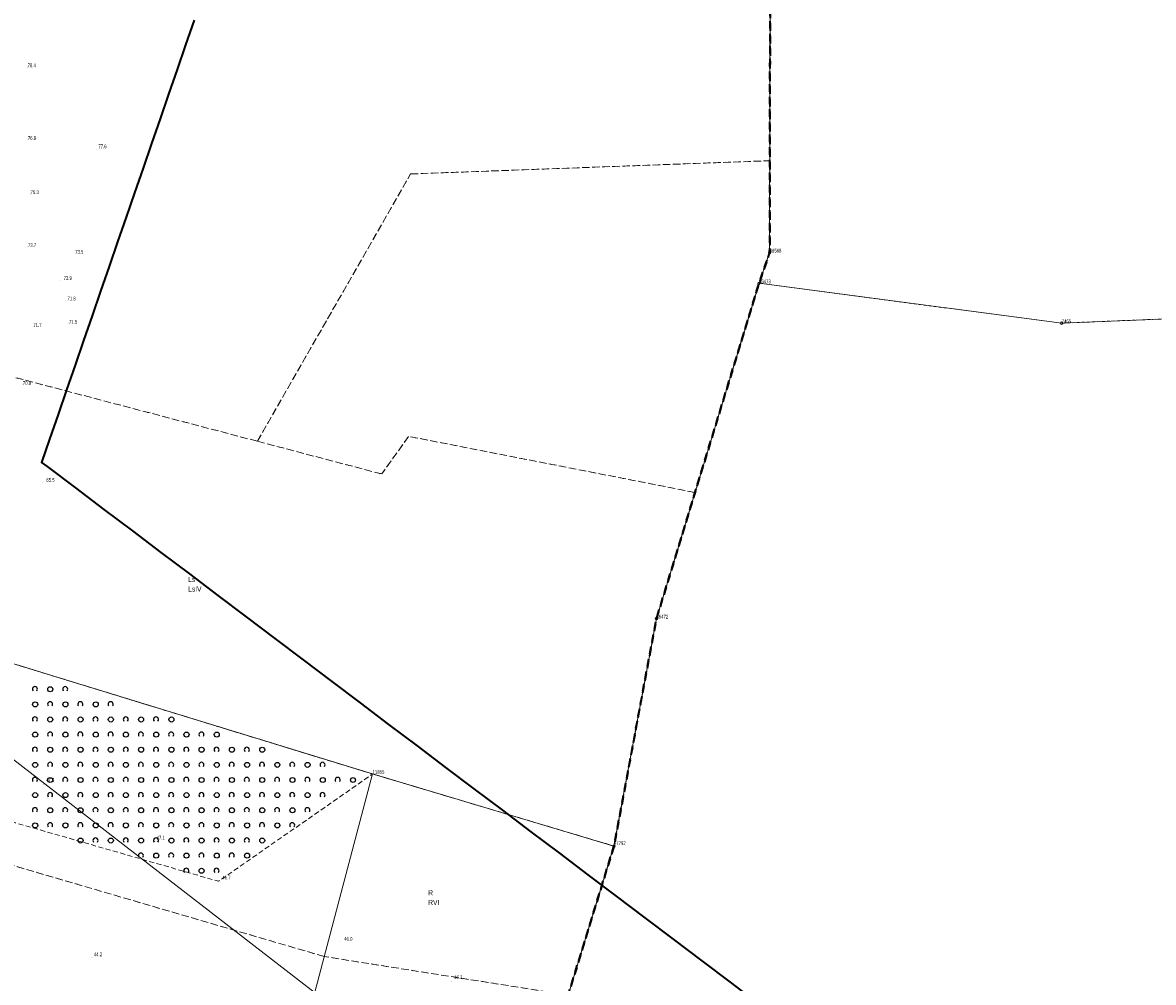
# Model space of a CAD drawing. Header units: metres. Extents: x 6524698 to 6533081, y 5883213 to 5896811.
# Tile 15 of 131: x 6529075 to 6529299, y 5886589 to 5886779. Entities that reach past the tile are written whole.
import ezdxf
from ezdxf.enums import TextEntityAlignment as Align

# ---------------------------------------------------------------- set-up
doc = ezdxf.new("R2010")
doc.units = ezdxf.units.M
for name, pattern in [('mapa zasadnicza$0$1.0_0.5', [1.5, 1, -0.5]), ('mapa zasadnicza$0$1.5_1.0', [2.5, 1.5, -1]), ('mapa zasadnicza$0$219-500', [0]), ('mapa zasadnicza$0$egkk-500', [2, 1.5, -0.5]), ('mapa zasadnicza$0$egug-500', [1, 0.5, -0.5]), ('mapa zasadnicza$0$suep_wn_500', [0])]:
    doc.linetypes.add(name, pattern=pattern)
for name, color, linetype in [('mapa zasadnicza$0$000 Inne (niezydentyfikowane)', 7, 'Continuous'), ('mapa zasadnicza$0$202-punkt graniczny', 7, 'Continuous'), ('mapa zasadnicza$0$202-punkt graniczny-Atr103', 7, 'Continuous'), ('mapa zasadnicza$0$203-punkt graniczny', 7, 'Continuous'), ('mapa zasadnicza$0$203-punkt graniczny-Atr104', 7, 'Continuous'), ('mapa zasadnicza$0$209-oznaczenie konturu klasyfikacyjnego', 7, 'Continuous'), ('mapa zasadnicza$0$210-oznaczenie konturu użytku gruntowego', 7, 'Continuous'), ('mapa zasadnicza$0$216-obręb ewidencyjny', 7, 'Continuous'), ('mapa zasadnicza$0$217-kontur klasyfikacyjny', 7, 'Continuous'), ('mapa zasadnicza$0$218-kontur użytku gruntowego', 7, 'Continuous'), ('mapa zasadnicza$0$219-działka ewidencyjna', 7, 'Continuous'), ('mapa zasadnicza$0$pikieta naturalna', 7, 'Continuous'), ('mapa zasadnicza$0$pikieta naturalna-Atr2', 7, 'Continuous'), ('mapa zasadnicza$0$przewód elektroenergetyczny wysokiego napięcia', 7, 'Continuous'), ('mapa zasadnicza$0$zadrzewienie  zakrzewienie', 7, 'Continuous')]:
    doc.layers.add(name, color=color, linetype=linetype)
doc.styles.add('mapa zasadnicza$0$STANDARD', font='Working1250', dxfattribs={"width": 0.75})

# ---------------------------------------------------------------- blocks, each defined once
blk = doc.blocks.new('mapa zasadnicza$0$203')
at = {"linetype": 'Continuous', "lineweight": 0}
h = blk.add_hatch(color=0, dxfattribs=at)
edge = h.paths.add_edge_path()
edge.add_arc((0, 0), 0.045, 0, 360)
blk = doc.blocks.new('mapa zasadnicza$0$202')
at = {"color": 0, "linetype": 'Continuous', "lineweight": 0}
blk.add_circle((0, 0), 0.25, dxfattribs=at)
blk = doc.blocks.new('mapa zasadnicza$0$PW01')
at = {"linetype": 'Continuous', "lineweight": 13}
h = blk.add_hatch(color=0, dxfattribs=at)
edge = h.paths.add_edge_path()
edge.add_arc((0, 0), 0.045, 0, 360)
blk = doc.blocks.new('mapa zasadnicza$0$OTZK1')
at = {"color": 0, "linetype": 'Continuous'}
blk.add_circle((0, 0), 0.5, dxfattribs=at)
blk = doc.blocks.new('mapa zasadnicza$0$OTZK2')
at = {"color": 0, "linetype": 'Continuous'}
blk.add_arc((0, 0), 0.5, 318.85, 221.162, dxfattribs=at)

msp = doc.modelspace()

# ---------------------------------------------------------------- linework, layer by layer
at = {"layer": 'mapa zasadnicza$0$000 Inne (niezydentyfikowane)', "color": 7, "linetype": 'Continuous', "lineweight": 35, "flags": 128}
msp.add_lwpolyline([(6529108.741, 5886779.525), (6529107.056, 5886774.638), (6529105.371, 5886769.75), (6529103.685, 5886764.862), (6529102, 5886759.975), (6529100.315, 5886755.087), (6529098.63, 5886750.199), (6529096.944, 5886745.311), (6529095.259, 5886740.424), (6529093.574, 5886735.536), (6529091.889, 5886730.648), (6529090.203, 5886725.761), (6529088.518, 5886720.873), (6529086.833, 5886715.985), (6529085.148, 5886711.098), (6529083.462, 5886706.21), (6529081.777, 5886701.322), (6529080.092, 5886696.434), (6529078.506, 5886691.835), (6529079.596, 5886691.012), (6529085.237, 5886686.751), (6529090.879, 5886682.49), (6529096.52, 5886678.229), (6529102.162, 5886673.968), (6529107.803, 5886669.707), (6529113.444, 5886665.446), (6529119.086, 5886661.185), (6529124.727, 5886656.924), (6529130.369, 5886652.663), (6529136.01, 5886648.402), (6529141.651, 5886644.141), (6529147.293, 5886639.88), (6529152.934, 5886635.619), (6529158.576, 5886631.358), (6529164.217, 5886627.097), (6529169.858, 5886622.836), (6529175.5, 5886618.575), (6529181.141, 5886614.314), (6529186.783, 5886610.053), (6529192.424, 5886605.792), (6529198.066, 5886601.531), (6529203.707, 5886597.27), (6529209.348, 5886593.009), (6529214.99, 5886588.748), (6529220.631, 5886584.487)], dxfattribs=at)
at = {"layer": 'mapa zasadnicza$0$216-obręb ewidencyjny', "color": 7, "linetype": 'mapa zasadnicza$0$1.5_1.0', "lineweight": 35, "flags": 128}
for points in [[(6528303.37, 5885049.22), (6528320.19, 5885039.62), (6528338.23, 5885024.79), (6528352.17, 5885015.38), (6528392.05, 5884988.47), (6528415.8, 5884972.26), (6528435.19, 5884960.38), (6528444.69, 5884948.19), (6528465.63, 5884932.94), (6528465.44, 5884918.9), (6528709.45, 5884735.5), (6528709.85, 5884736.99), (6528739.27, 5884853.86), (6528744.47, 5884874.5), (6528806.08, 5885120.41), (6528807.46, 5885125.4), (6528869.24, 5885370.86), (6528871.52, 5885379.23), (6528887.59, 5885437.6), (6528890.77, 5885449.17), (6528926, 5885568.38), (6528974.41, 5885749.69), (6529025.21, 5885958.42), (6529039.6, 5886018.39), (6529059.52, 5886107.69), (6529060.61, 5886112.57), (6529062.91, 5886122.9), (6529064.3, 5886127.7), (6529092.32, 5886224.97), (6529095.27, 5886236.71), (6529098.1, 5886248), (6529156.76, 5886481.66), (6529182.88, 5886586.19), (6529191.96, 5886615.74), (6529200.39, 5886660.86), (6529220.71, 5886727.34), (6529222.82, 5886733.43), (6529222.92, 5886790.76), (6529260.25, 5886952.44), (6529264.63, 5886976.51), (6529282.32, 5887033.97), (6529290.57, 5887057.23), (6529292.77, 5887095.61), (6529299.5, 5887116.54), (6529303.02, 5887126.11), (6529323.1, 5887204.71), (6529300.1, 5887247.3), (6529294.33, 5887253.59), (6529295.74, 5887344.56), (6529295.89, 5887348.38), (6529296.28, 5887374.9), (6529315.22, 5887418.55), (6529321.72, 5887480.33), (6529320.57, 5887503.67), (6529312.34, 5887533.26), (6529296.91, 5887588.72), (6529289.52, 5887663.25), (6529282.79, 5887731.14), (6529262.28, 5887731.31), (6529166.14, 5887721.78), (6529109.21, 5887715.92), (6529031.01, 5887709.01), (6529019.26, 5887707.89), (6528952.56, 5887701.57), (6528918.8, 5887790.89), (6528879.99, 5887896.72), (6528866.81, 5887934.63), (6528850.06, 5887982.04), (6528826.58, 5888045.33), (6528812.94, 5888083.84), (6528788.71, 5888147.82), (6528766.6, 5888207.14), (6528741.09, 5888278.42), (6528713.34, 5888354.12), (6528704.85, 5888377.17), (6528681.51, 5888445.9), (6528675.5, 5888460.67), (6528657.02, 5888506.94), (6528643.54, 5888542.38), (6528612.6, 5888606.5), (6528572.89, 5888682.85), (6528554.61, 5888714.22), (6528550.89, 5888720.89), (6528546.56, 5888728.63), (6528540.29, 5888749.47), (6528539.84, 5888759.55), (6528538.55, 5888788.67), (6528537.21, 5888800.87), (6528534.18, 5888828.64), (6528521.9, 5888874.59), (6528517.9, 5888889.57), (6528514.32, 5888935.53), (6528513.62, 5888944.51), (6528513.44, 5888948.22), (6528497.03, 5888999.3), (6528487.24, 5889042.5), (6528479.5, 5889060.26), (6528476.98, 5889088.52), (6528462.62, 5889141.48), (6528437.2, 5889208.11), (6528427.12, 5889249.1), (6528426.72, 5889250.74), (6528417.63, 5889287.69), (6528406.48, 5889321.22), (6528402.97, 5889333.92), (6528393.7, 5889357.37), (6528374.9, 5889392.75), (6528320.3, 5889498.78), (6528319.49, 5889494.06), (6528315.49, 5889501.75), (6528293.69, 5889548.36), (6528289.3, 5889557.06), (6528219.86, 5889705.13), (6528203.76, 5889751.35), (6528194.07, 5889776.62), (6528178.59, 5889821.74), (6528144.14, 5889918.51), (6528087.43, 5890069.91), (6528086.27, 5890073.01), (6528069.52, 5890117.74), (6528068.35, 5890122.94), (6528015.06, 5890276.2), (6528002.77, 5890340.12), (6527996.61, 5890364.36), (6527918.86, 5890538.44), (6527894.74, 5890596), (6527831.96, 5890559.17), (6527781.71, 5890531.45), (6527701.79, 5890487.35), (6527628.31, 5890449.47), (6527548.32, 5890411.76), (6527469.9, 5890380.85), (6527391.42, 5890349.92), (6527355.64, 5890331.57), (6527338.23, 5890321.73), (6527321.27, 5890314.22), (6527313.38, 5890308.14), (6527288.1, 5890288.63), (6527273.45, 5890274.12), (6527241.28, 5890253.87), (6527220.83, 5890245.22), (6527165.07, 5890215.69), (6527077.89, 5890166.68), (6527057.31, 5890152.25), (6527045.63, 5890148.55), (6527008.52, 5890134.26), (6526988.84, 5890116.67), (6526981, 5890111.26), (6526971.01, 5890104.38), (6526952.34, 5890094.44), (6526909.87, 5890084.83), (6526890.35, 5890080.91), (6526812.21, 5890083.05), (6526792.43, 5890086.11), (6526758.07, 5890090.77), (6526757.09, 5890094.4), (6526749.57, 5890095.95), (6526742.25, 5890097.45), (6526740.34, 5890097.85), (6526735.76, 5890098.07), (6526728.64, 5890098.03), (6526722.43, 5890098.71), (6526592.18, 5890129.32), (6526575.25, 5890133.06), (6526573.45, 5890132.21), (6526504.81, 5890011.82), (6526498.38, 5890001.32), (6526450.82, 5889923.75), (6526420.35, 5889876.56), (6526411.53, 5889862.91), (6526388.88, 5889824.55), (6526365.09, 5889786.81), (6526341.54, 5889745.42), (6526322.12, 5889709.53), (6526299.72, 5889678.46), (6526281.16, 5889635.52), (6526275.36, 5889608.56), (6526260.85, 5889553.37), (6526260.44, 5889544.19), (6526259.14, 5889502.93), (6526261.74, 5889493.66), (6526254.11, 5889462.89), (6526253.07, 5889459.21), (6526242.11, 5889436.4), (6526240.9, 5889433.4), (6526238.06, 5889420.56), (6526234.58, 5889404.82), (6526230.53, 5889381.66), (6526215.12, 5889335.06), (6526209.51, 5889327.34), (6526203.18, 5889319.69), (6526193.05, 5889307.44), (6526183.47, 5889295.83), (6526173.24, 5889283.42), (6526171.38, 5889271.95), (6526170.8, 5889268.87), (6526173.59, 5889236.65), (6526172.37, 5889219.4), (6526171.12, 5889203.31), (6526160.39, 5889165.34), (6526158.7, 5889157.93), (6526155.92, 5889148.67), (6526145.07, 5889104.25), (6526136.74, 5889068.22), (6526126.54, 5889028.53), (6526125.42, 5889024.1), (6526106.98, 5888945.09), (6526092.2, 5888875.3), (6526089.86, 5888864.25), (6526088.13, 5888856.09), (6526074.67, 5888792.55), (6526053.98, 5888724.15), (6526037.27, 5888680.97), (6526018.87, 5888602.55), (6526017.84, 5888598.66), (6526013.87, 5888581.88), (6526006.91, 5888552.43), (6525999.77, 5888522.16), (6525997.18, 5888508.24), (6525965.43, 5888376.64), (6525920.17, 5888195.14), (6525898.15, 5888106.3), (6525892.22, 5888082.37), (6525824.01, 5888097.35), (6525779.41, 5888107.91), (6525729.76, 5888119.66), (6525723.9, 5888092.12), (6525717.96, 5888069.83), (6525708.69, 5888031.16), (6525707.44, 5888026.27), (6525684.97, 5887955.81), (6525668.86, 5887926.95), (6525650.39, 5887893.86), (6525645.34, 5887877.02), (6525632.33, 5887838.12), (6525588.06, 5887736.62), (6525567.77, 5887689.8), (6525539.5, 5887624.6), (6525535.54, 5887615.4), (6525496.64, 5887526.28), (6525469.79, 5887459.76), (6525449.79, 5887410.24), (6525436.37, 5887377.16), (6525416.54, 5887328.38), (6525400.14, 5887287.76), (6525397.82, 5887282.31), (6525357.88, 5887181.79), (6525337.95, 5887136.46), (6525309.72, 5887065.72), (6525303.99, 5887048.86), (6525292.71, 5887015.66), (6525292.03, 5887013.68), (6525295.71, 5887012.48), (6525393.63, 5886982.02), (6525436.72, 5886969.99), (6525475.57, 5886959.15), (6525492.98, 5886956.11), (6525499.92, 5886954.9), (6525553.04, 5886947.63), (6525556.8, 5886947.12), (6525575.8, 5886944.52), (6525648.96, 5886935.05), (6525700.18, 5886920.83), (6525705.66, 5886920.35), (6525754.61, 5886916.46), (6525783.22, 5886917.37), (6525788.91, 5886917.98), (6525823.91, 5886921.7), (6525857.13, 5886925.05), (6525870.29, 5886926.28), (6525871.77, 5886926.42), (6525905.03, 5886929.56), (6525909.53, 5886929.92), (6525920.2, 5886930.77), (6525939.16, 5886932.29), (6525978.37, 5886930.74), (6525981.07, 5886930.63), (6525983.12, 5886930.48), (6526059, 5886924.97), (6526061.69, 5886925.15), (6526072.91, 5886925.89), (6526078.55, 5886926.27), (6526112.26, 5886928.5), (6526158.51, 5886931.36), (6526197.11, 5886930.97), (6526216.93, 5886924.75), (6526270.07, 5886913.54), (6526272.57, 5886913.01), (6526273.33, 5886912.82), (6526323.76, 5886899.95), (6526417.31, 5886870.61), (6526416.51, 5886867.45), (6526398.65, 5886797.95), (6526389.44, 5886747.58), (6526374.78, 5886704.65), (6526373.42, 5886699.3), (6526372.62, 5886696.15), (6526368.41, 5886679.56), (6526358.03, 5886638.68), (6526335.66, 5886547.46), (6526327.03, 5886512.25), (6526325.59, 5886506.38), (6526319.45, 5886481.31), (6526262.43, 5886255.1), (6526247.51, 5886197.09), (6526210.82, 5886129.19), (6526125.23, 5885954.64), (6526131.1, 5885941.89), (6526083.28, 5885856.13), (6526080.33, 5885850.83), (6526106.53, 5885828.9), (6526128.86, 5885807.19), (6526151.36, 5885785.32), (6526170.05, 5885764.86), (6526198.17, 5885734.09), (6526201, 5885729.87), (6526175.56, 5885692.72), (6526227.73, 5885641.53), (6526271.29, 5885598.78), (6526273, 5885597.09), (6526302.11, 5885568.53), (6526316.43, 5885554.47), (6526322.38, 5885548.63), (6526290.64, 5885486.19), (6526263.4, 5885432.62), (6526247.38, 5885401.19), (6526244.36, 5885395.27), (6526237.6, 5885382.01), (6526227.84, 5885362.86), (6526248.41, 5885344.13), (6526259.4, 5885334.11), (6526304.93, 5885298.77), (6526313.27, 5885292.3), (6526318.23, 5885288.46), (6526321.6, 5885285.83), (6526325.46, 5885282.83), (6526325.17, 5885281.22), (6526338.74, 5885260.21), (6526360.57, 5885232.43), (6526363.74, 5885228.38), (6526377.76, 5885210.54), (6526382.65, 5885204.32), (6526422.71, 5885162.76), (6526481.21, 5885090.92), (6526497.3, 5885066.7), (6526513.19, 5885047.89), (6526516.91, 5885049.29), (6526524.94, 5885052.3), (6526533.62, 5885042), (6526536.24, 5885038.9), (6526540.69, 5885033.62), (6526545.95, 5885027.38), (6526549.33, 5885023.37), (6526550.65, 5885027.15), (6526573.21, 5885076.62), (6526587.94, 5885108.93), (6526590.96, 5885115.55), (6526594.72, 5885123.8), (6526595.22, 5885124.89), (6526595.84, 5885126.22), (6526599.05, 5885133.28), (6526599.46, 5885134.19), (6526600.38, 5885136.19), (6526609.81, 5885156.89), (6526614.13, 5885166.32), (6526615.59, 5885170.96), (6526615.92, 5885173.06), (6526626.56, 5885204.78), (6526635.59, 5885225.49), (6526643.47, 5885243.6), (6526662.24, 5885286.52), (6526663.96, 5885290.45), (6526689.69, 5885347.86), (6526693.01, 5885355.29), (6526709.38, 5885391.8), (6526720.67, 5885416.98), (6526720.09, 5885430.57), (6526719.04, 5885455.52), (6526720.97, 5885465.66), (6526690.6, 5885542.54), (6526706, 5885557.89), (6526747.06, 5885585.88), (6526724.66, 5885597.94), (6526873.96, 5885657.74), (6526876.06, 5885655.62), (6526884.84, 5885650.75), (6526955.49, 5885630.53), (6526988.95, 5885673.38), (6527034.95, 5885662.24), (6527038.45, 5885661.39), (6527055.52, 5885657.39), (6527093.39, 5885649.85), (6527138.37, 5885639.19), (6527183.37, 5885628.52), (6527207.39, 5885622.46), (6527214.61, 5885620.77), (6527302.63, 5885600.17), (6527306.92, 5885598.88), (6527379.24, 5885579.7), (6527386.89, 5885577.68), (6527422.41, 5885568.61), (6527458.81, 5885559.31), (6527463.19, 5885558.23), (6527499.51, 5885549.27), (6527531.05, 5885541.49), (6527616.9, 5885520.3), (6527646.83, 5885512.66), (6527664.1, 5885508.41), (6527696.34, 5885502.3), (6527728.57, 5885496.19), (6527760.81, 5885490.08), (6527773.75, 5885487.95), (6527870.05, 5885472.17), (6527894.7, 5885468.91), (6527908.02, 5885468.31), (6527952.41, 5885466.32), (6527998.14, 5885462.8), (6528060.58, 5885458.01), (6528166.05, 5885444.7), (6528202.53, 5885448.02), (6528205.37, 5885425.22), (6528203.73, 5885274.14), (6528201.64, 5885179.56), (6528201.44, 5885172.38), (6528202.41, 5885123.66), (6528202.41, 5885120.11), (6528202.52, 5885118.87), (6528207.04, 5885116.2), (6528235.91, 5885098.61), (6528250.23, 5885084.2), (6528275.71, 5885072.67), (6528286.02, 5885062.42), (6528291.09, 5885053.61)], [(6531933.62, 5883216.64), (6531976.06, 5883225.79), (6532001.39, 5883243.46), (6532076.02, 5883295.51), (6532087.53, 5883303.54), (6532095.59, 5883303.58), (6532099.34, 5883303.6), (6532185.46, 5883303.98), (6532230.55, 5883304.18), (6532261.33, 5883261.03), (6532263.43, 5883258.31), (6532267.19, 5883267.88), (6532268.95, 5883277.38), (6532274.6, 5883287.62), (6532292.54, 5883323.06), (6532300.16, 5883330.42), (6532311.36, 5883346.7), (6532319.92, 5883363.1), (6532337.16, 5883389.14), (6532356.42, 5883433.15), (6532359.82, 5883473.8), (6532352.26, 5883494.98), (6532351.08, 5883496.49), (6532352.93, 5883500.6), (6532345.95, 5883503.36), (6532268.26, 5883525.05), (6532164.33, 5883566.41), (6532101.82, 5883597.33), (6532009.29, 5883647.91), (6532072.58, 5883756.21), (6532101.37, 5883805.46), (6532107.03, 5883815.15), (6532114.59, 5883828.15), (6532127.21, 5883849.82), (6532137.71, 5883867.86), (6532153.02, 5883894.16), (6532207.53, 5883987.81), (6532309.76, 5884159.89), (6532311.14, 5884162.3), (6531952.09, 5884287.71), (6531823.7, 5884327.08), (6531817.53, 5884331.28), (6531860.44, 5884386.69), (6531941.79, 5884485.36), (6532045.84, 5884559.25), (6532074.09, 5884580.64), (6532134.43, 5884623.26), (6532317.26, 5884588.31), (6532459.58, 5884544.15), (6532461.18, 5884543.92), (6532628.64, 5884471.87), (6532651.22, 5884505.85), (6532722.14, 5884453.37), (6532728.56, 5884465.13), (6532758.69, 5884518.28), (6532782.56, 5884560.42), (6532784.61, 5884564.04), (6532789.04, 5884571.87), (6532818.9, 5884624.88), (6532847.96, 5884676.47), (6532867.58, 5884710.9), (6532869.61, 5884714.46), (6532874.3, 5884722.69), (6532877.03, 5884727.52), (6532884.88, 5884741.46), (6532903.81, 5884775.06), (6532906.78, 5884780.34), (6532936.96, 5884832.21), (6532944.93, 5884846.23), (6532951.1, 5884857.1), (6532957.28, 5884867.96), (6532963.45, 5884878.83), (6532967.14, 5884886.46), (6532960.61, 5884903.37), (6532957.98, 5884909.31), (6532945.64, 5884941.36), (6532926.72, 5884974.91), (6532922.25, 5884984.41), (6532839.08, 5885020.25), (6532816.79, 5885034.2), (6532754.46, 5885061.95), (6532706.44, 5885075.18), (6532732.64, 5885096.03), (6532783.97, 5885136.84), (6532736.71, 5885167.12), (6532658.3, 5885217.33), (6532640.53, 5885228.35), (6532568.87, 5885272.78), (6532479.64, 5885363.38), (6532445.55, 5885446.72), (6532465.5, 5885477.16), (6532482.19, 5885500.94), (6532503.22, 5885530.9), (6532509.68, 5885536.03), (6532587.54, 5885608.05), (6532648.19, 5885641.63), (6532687.67, 5885661.59), (6532724.99, 5885671.05), (6532754.41, 5885688.72), (6532811.08, 5885704.18), (6532860.94, 5885706.98), (6532887.3, 5885714.93), (6532916.52, 5885721.49), (6532914.09, 5885725.85), (6532879.93, 5885787.36), (6532877.52, 5885791.77), (6532891.62, 5885794.66), (6532897.1, 5885797.48), (6532900.56, 5885802.42), (6532900.59, 5885813.65), (6532899.89, 5885816.32), (6532921.82, 5885828.27), (6532935.52, 5885829.37), (6532943.28, 5885825.54), (6532951.46, 5885820.23), (6532956.94, 5885815.35), (6532971.05, 5885802.83), (6532984.99, 5885799.05), (6533005.63, 5885802.55), (6533007.35, 5885843.35), (6533006.5, 5885853.49), (6533011.91, 5885868.92), (6533014.95, 5885877.6), (6533008.77, 5885898.31), (6532988.7, 5885911.36), (6532964.9, 5885935.89), (6532964.75, 5885936.1), (6532947.99, 5885961.39), (6532940.55, 5885987.29), (6532937.57, 5885997.73), (6532942.62, 5886016.63), (6532929.33, 5886033.78), (6532927.41, 5886043.27), (6532925.41, 5886053.13), (6532934.66, 5886060.15), (6532965.06, 5886063.74), (6532983.27, 5886075.76), (6533002.38, 5886076.34), (6533037.57, 5886106.52), (6533047.03, 5886124.1), (6533050.38, 5886130.34), (6533070.4, 5886142.19), (6533080.8, 5886163.7), (6533080.82, 5886171.93), (6533060.23, 5886171.79), (6533047.79, 5886186.26), (6533009.21, 5886186.39), (6533007.12, 5886192.07), (6532997.62, 5886203.61), (6532954.28, 5886217.15), (6532948.52, 5886221.01), (6532904.76, 5886250.41), (6532884.83, 5886256.76), (6532880.52, 5886257.13), (6532876.96, 5886257.43), (6532870.15, 5886289.36), (6532850.58, 5886303.87), (6532839.28, 5886312.26), (6532820.36, 5886311.03), (6532811.72, 5886319.86), (6532806.9, 5886329.4), (6532805.42, 5886332.32), (6532804.75, 5886361.66), (6532800.39, 5886362.9), (6532792.04, 5886365.27), (6532776.26, 5886363.4), (6532769.97, 5886365.56), (6532741.09, 5886375.46), (6532739.94, 5886379.01), (6532738.65, 5886383.01), (6532775.56, 5886419.05), (6532777.15, 5886426.08), (6532766.08, 5886435.97), (6532722.47, 5886446.79), (6532700.81, 5886441.96), (6532673.69, 5886435.71), (6532661.77, 5886433.25), (6532581.58, 5886416.66), (6532571.86, 5886402.68), (6532554.64, 5886403.34), (6532537.35, 5886397.91), (6532519.64, 5886402.97), (6532500.01, 5886409.78), (6532484.79, 5886419.01), (6532466.46, 5886421.38), (6532433.34, 5886428.43), (6532407.66, 5886480.3), (6532405.32, 5886483.18), (6532398.67, 5886499.34), (6532379.54, 5886537.75), (6532361.76, 5886573.46), (6532345.6, 5886604.74), (6532318.81, 5886594.39), (6532300.45, 5886586.14), (6532293.74, 5886576.76), (6532266.73, 5886553.94), (6532251.51, 5886545.95), (6532239.16, 5886544.44), (6532219.8, 5886544.19), (6532224.14, 5886536.11), (6532228.84, 5886532.48), (6532240.98, 5886528.14), (6532259.61, 5886528.81), (6532260.32, 5886524.02), (6532252.56, 5886518.68), (6532243.82, 5886514.13), (6532228.91, 5886503.78), (6532201.73, 5886479.38), (6532192.9, 5886467.4), (6532185.02, 5886453.02), (6532172.62, 5886435.4), (6532170.41, 5886428.38), (6532167.23, 5886422.16), (6532158.18, 5886414.72), (6532135.43, 5886400.29), (6532130.11, 5886397.89), (6532108.51, 5886388.25), (6532102.08, 5886386.69), (6532068.97, 5886391.56), (6532069.56, 5886410.32), (6532024.55, 5886426.6), (6532021.4, 5886427.77), (6532003.16, 5886446.56), (6531983.26, 5886452.06), (6531970.95, 5886463.9), (6531935.41, 5886478.94), (6531887.79, 5886499.08), (6531884.76, 5886500.37), (6531825.18, 5886492.85), (6531784.57, 5886508.06), (6531762.12, 5886566.68), (6531750.78, 5886596.2), (6531743.5, 5886615.13), (6531708.31, 5886697.3), (6531688.12, 5886737.66), (6531682, 5886749.9), (6531673.03, 5886758.3), (6531630.44, 5886845.29), (6531609.4, 5886884.8), (6531594.7, 5886911.16), (6531583.97, 5886930.36), (6531519.63, 5886900.23), (6531460.85, 5886863.62), (6531429.58, 5886909.28), (6531395.54, 5886955.1), (6531394.63, 5886956.87), (6531343.91, 5887056.34), (6531352.67, 5887117.47), (6531343.6, 5887174.81), (6531346.91, 5887194.69), (6531308.31, 5887272.93), (6531282.4, 5887302.68), (6531265.17, 5887348.77), (6531246.08, 5887374.03), (6531211.23, 5887408.48), (6531201.2, 5887421.31), (6531188.5, 5887437.53), (6531171.84, 5887459.03), (6531168.41, 5887478.3), (6531207.23, 5887488.8), (6531188.08, 5887522.57), (6531145.35, 5887575.75), (6531136.4, 5887570.35), (6531129.4, 5887615.74), (6531138.13, 5887632.81), (6531149.52, 5887650.8), (6531156.15, 5887666.25), (6531157.26, 5887673.69), (6531155, 5887685.44), (6531150.86, 5887696.06), (6531148.84, 5887702.72), (6531147.23, 5887707.6), (6531146.63, 5887712.85), (6531146.37, 5887720.59), (6531147.61, 5887734.8), (6531148.91, 5887749.21), (6531150.34, 5887764.25), (6531163.6, 5887831.49), (6531175.6, 5887857.09), (6531172.35, 5887861.18), (6531157.91, 5887878.61), (6531089.96, 5887870.11), (6531029.51, 5887862.54), (6531028.05, 5887862.36), (6530941.55, 5887857.17), (6530878, 5887853.36), (6530851.75, 5887851.79), (6530847.34, 5887851.53), (6530816.4, 5887849.69), (6530753.72, 5887845.97), (6530699.77, 5887842.77), (6530689.94, 5887841.95), (6530626.35, 5887836.71), (6530569.25, 5887832), (6530563.57, 5887831.54), (6530501.5, 5887826.49), (6530435.15, 5887821.09), (6530434.17, 5887821.11), (6530425.85, 5887820.62), (6530429.5, 5887800.32), (6530452.16, 5887659), (6530455.94, 5887633.47), (6530472.76, 5887520.14), (6530469.62, 5887519.59), (6530435.08, 5887515.31), (6530390.63, 5887509.81), (6530342.75, 5887503.87), (6530294.87, 5887497.94), (6530035.48, 5887465.82), (6530037.77, 5887311.55), (6530037.96, 5887271.18), (6529917.79, 5887263.83), (6529836.5, 5887258.86), (6529751.62, 5887253.65), (6529620.4, 5887245.61), (6529619.06, 5887245.53), (6529604.22, 5887244.37), (6529607.85, 5887282.19), (6529460.65, 5887265.28), (6529300.1, 5887247.3), (6529323.1, 5887204.71), (6529303.02, 5887126.11), (6529299.5, 5887116.54), (6529292.77, 5887095.61), (6529290.57, 5887057.23), (6529282.32, 5887033.97), (6529264.63, 5886976.51), (6529260.25, 5886952.44), (6529222.92, 5886790.76), (6529222.82, 5886733.43), (6529220.71, 5886727.34), (6529200.39, 5886660.86), (6529191.96, 5886615.74), (6529182.88, 5886586.19), (6529156.76, 5886481.66), (6529098.1, 5886248), (6529095.27, 5886236.71), (6529092.32, 5886224.97), (6529064.3, 5886127.7), (6529062.91, 5886122.9), (6529060.61, 5886112.57), (6529059.52, 5886107.69), (6529039.6, 5886018.39), (6529025.21, 5885958.42), (6528974.41, 5885749.69), (6528926, 5885568.38), (6528890.77, 5885449.17), (6528887.59, 5885437.6), (6528871.52, 5885379.23), (6528869.24, 5885370.86), (6528807.46, 5885125.4), (6528806.08, 5885120.41), (6528744.47, 5884874.5), (6528739.27, 5884853.86), (6528709.85, 5884736.99), (6528709.45, 5884735.5), (6528706.18, 5884724.21), (6528730.3, 5884708.13), (6528733.27, 5884706.14), (6528748.8, 5884695.79), (6528786.39, 5884676.5), (6528872.06, 5884634.67), (6528945.49, 5884600.08), (6528985.49, 5884581.87), (6529032.35, 5884560.53), (6529049.91, 5884552.53), (6529073.23, 5884542.41), (6529144.83, 5884511.32), (6529192.54, 5884490.87), (6529296.75, 5884448.5), (6529327.13, 5884441.53), (6529353.01, 5884428.52), (6529368.44, 5884424.36), (6529396.16, 5884435.33), (6529443.93, 5884463.99), (6529471.09, 5884468.57), (6529491.42, 5884476.87), (6529502.21, 5884481.62), (6529509.93, 5884478.63), (6529529.06, 5884465.69), (6529537.84, 5884456.73), (6529547.45, 5884452.42), (6529559.79, 5884443.85), (6529560.85, 5884443.18), (6529567.88, 5884434.3), (6529577.11, 5884428.67), (6529584.08, 5884424.47), (6529588.89, 5884420.68), (6529594.31, 5884413.13), (6529605.31, 5884398.18), (6529623.6, 5884387.56), (6529629.54, 5884382.61), (6529639.57, 5884375.55), (6529661.37, 5884342.94), (6529677.3, 5884332.26), (6529724.02, 5884319.36), (6529746.24, 5884317.72), (6529750.42, 5884315.79), (6529759.42, 5884307.71), (6529762.56, 5884305.3), (6529768.46, 5884300.8), (6529781.09, 5884298.48), (6529820.08, 5884298.3), (6529833.32, 5884298.54), (6529846.48, 5884297.93), (6529871.64, 5884289.34), (6529874.37, 5884290.81), (6529900.13, 5884282.17), (6529920.58, 5884275.84), (6529982.71, 5884264.8), (6530025.92, 5884262.44), (6530094.65, 5884255.13), (6530111.93, 5884251.21), (6530113.34, 5884249.86), (6530125.41, 5884207.71), (6530139.1, 5884119.35), (6530160.8, 5884044.22), (6530159.45, 5884041.61), (6530169.03, 5884004.99), (6530226.78, 5883933.99), (6530232.84, 5883929.17), (6530318.08, 5883861.25), (6530342.58, 5883843.3), (6530416.62, 5883797.45), (6530430.51, 5883791.03), (6530451.6, 5883780.52), (6530479.85, 5883768.22), (6530546.3, 5883739.28), (6530600.27, 5883715.77), (6530710.67, 5883676.61), (6530721.69, 5883674.3), (6530801.44, 5883711.81), (6530842.89, 5883741.88), (6530854.84, 5883752.63), (6530904.25, 5883847.06), (6530907.96, 5883854.15), (6530933.82, 5883903.55), (6530953.86, 5883941.84), (6530958.93, 5883951.53), (6531019.53, 5884067.34), (6531125.06, 5884014.95), (6531127.92, 5884013.5), (6531150.72, 5884001.42), (6531162.69, 5883998.51), (6531168.35, 5883993.07), (6531172.13, 5883989.48), (6531217.11, 5883967.19), (6531231.97, 5883959.79), (6531239.2, 5883956.14), (6531240.85, 5883955.19), (6531311.29, 5883916.34), (6531324.51, 5883910.78), (6531335.6, 5883900.14), (6531345.33, 5883901.71), (6531403.8, 5883872.94), (6531407.06, 5883802.39), (6531405.41, 5883796.62), (6531393.4, 5883761.35), (6531387.77, 5883751.38), (6531379.93, 5883734.96), (6531357.01, 5883697.45), (6531329.8, 5883658.58), (6531295.54, 5883614.95), (6531245.7, 5883571.22), (6531238.9, 5883565.56), (6531232.8, 5883560.48), (6531157.18, 5883508.94), (6531134.5, 5883495.42), (6531107.06, 5883482.14), (6531125.68, 5883476.35), (6531171.39, 5883505.7), (6531274.28, 5883471.83), (6531388.96, 5883434.18), (6531456.73, 5883411.96), (6531481.5, 5883403.82), (6531491.5, 5883400.54), (6531513.73, 5883393.23), (6531521.66, 5883390.63), (6531532.73, 5883383.07), (6531551.14, 5883370.51), (6531632.53, 5883314.95), (6531679.45, 5883282.93), (6531686.85, 5883280.64), (6531801.85, 5883245.6), (6531854.25, 5883230.14), (6531893.58, 5883218.69), (6531914.67, 5883212.56)]]:
    msp.add_lwpolyline(points, close=True, dxfattribs=at)
at = {"layer": 'mapa zasadnicza$0$217-kontur klasyfikacyjny', "color": 92, "linetype": 'mapa zasadnicza$0$egkk-500', "lineweight": 18, "flags": 128}
for points in [[(6529222.85, 5886751.65), (6529222.92, 5886790.76)], [(6529151.66, 5886749.02), (6529222.85, 5886751.65)], [(6529121.28, 5886696.02), (6529151.66, 5886749.02)], [(6529121.28, 5886696.02), (6529043.09, 5886716.61)], [(6529145.93, 5886689.53), (6529121.28, 5886696.02)], [(6529151.26, 5886696.99), (6529145.93, 5886689.53)], [(6529208.03, 5886685.86), (6529151.26, 5886696.99)], [(6529200.39, 5886660.86), (6529208.03, 5886685.86)], [(6529191.96, 5886615.74), (6529200.39, 5886660.86)], [(6529070.12, 5886652.76), (6529144.13, 5886630.04)], [(6529144.13, 5886630.04), (6529191.96, 5886615.74)], [(6529134.56, 5886593.84), (6529060.86, 5886615.4)], [(6529182.88, 5886586.19), (6529191.96, 5886615.74)], [(6529182.88, 5886586.19), (6529134.56, 5886593.84)]]:
    msp.add_lwpolyline(points, dxfattribs=at)
at = {"layer": 'mapa zasadnicza$0$218-kontur użytku gruntowego', "color": 3, "linetype": 'mapa zasadnicza$0$egug-500', "lineweight": 18, "flags": 128}
for points in [[(6529222.85, 5886751.65), (6529222.92, 5886790.76)], [(6529151.66, 5886749.02), (6529222.85, 5886751.65)], [(6529121.28, 5886696.02), (6529151.66, 5886749.02)], [(6529220.71, 5886727.34), (6529208.03, 5886685.86)], [(6529280.7, 5886719.44), (6529220.71, 5886727.34)], [(6529305.23, 5886720.44), (6529280.7, 5886719.44)], [(6529121.28, 5886696.02), (6529043.09, 5886716.61)], [(6529145.93, 5886689.53), (6529121.28, 5886696.02)], [(6529151.26, 5886696.99), (6529145.93, 5886689.53)], [(6529208.03, 5886685.86), (6529151.26, 5886696.99)], [(6529200.39, 5886660.86), (6529208.03, 5886685.86)], [(6529191.96, 5886615.74), (6529200.39, 5886660.86)], [(6529070.12, 5886652.76), (6529144.13, 5886630.04)], [(6529144.13, 5886630.04), (6529191.96, 5886615.74)], [(6529134.56, 5886593.84), (6529060.86, 5886615.4)], [(6529182.88, 5886586.19), (6529191.96, 5886615.74)], [(6529182.88, 5886586.19), (6529134.56, 5886593.84)]]:
    msp.add_lwpolyline(points, dxfattribs=at)
at = {"layer": 'mapa zasadnicza$0$219-działka ewidencyjna', "color": 7, "linetype": 'mapa zasadnicza$0$219-500', "lineweight": 18, "flags": 128}
for points in [[(6529222.82, 5886733.43), (6529222.92, 5886790.76)], [(6529220.71, 5886727.34), (6529222.82, 5886733.43)], [(6529200.39, 5886660.86), (6529220.71, 5886727.34)], [(6529220.71, 5886727.34), (6529280.7, 5886719.44)], [(6529280.7, 5886719.44), (6529305.23, 5886720.44)], [(6529200.39, 5886660.86), (6529191.96, 5886615.74)], [(6529070.12, 5886652.76), (6529144.13, 5886630.04)], [(6529048.01, 5886266.36), (6529144.13, 5886630.04)], [(6529144.13, 5886630.04), (6529191.96, 5886615.74)], [(6529182.88, 5886586.19), (6529191.96, 5886615.74)]]:
    msp.add_lwpolyline(points, dxfattribs=at)
at = {"layer": 'mapa zasadnicza$0$przewód elektroenergetyczny wysokiego napięcia', "color": 1, "linetype": 'mapa zasadnicza$0$suep_wn_500', "lineweight": 18, "flags": 128}
for points in [[(6529019.87, 5886673.88), (6529174.85, 5886554.04)], [(6529174.85, 5886554.04), (6529019.87, 5886673.88)]]:
    msp.add_lwpolyline(points, dxfattribs=at)
at = {"layer": 'mapa zasadnicza$0$zadrzewienie  zakrzewienie', "color": 7, "linetype": 'mapa zasadnicza$0$1.0_0.5', "lineweight": 18, "flags": 128}
msp.add_lwpolyline([(6529060.15, 5886624.92), (6529070.12, 5886652.76), (6529144.13, 5886630.04), (6529113.58, 5886608.76), (6529073.25, 5886620.38)], close=True, dxfattribs=at)

# ---------------------------------------------------------------- block references
at = {"layer": 'mapa zasadnicza$0$202-punkt graniczny', "color": 7, "linetype": 'Continuous', "lineweight": 18}
for p in [(6529222.82, 5886733.43), (6529220.71, 5886727.34), (6529280.7, 5886719.44), (6529200.39, 5886660.86), (6529191.96, 5886615.74)]:
    msp.add_blockref('mapa zasadnicza$0$202', p, dxfattribs=at)
at = {"layer": 'mapa zasadnicza$0$203-punkt graniczny', "color": 7, "linetype": 'Continuous', "lineweight": 18}
msp.add_blockref('mapa zasadnicza$0$203', (6529144.13, 5886630.04), dxfattribs=at)
at = {"layer": 'mapa zasadnicza$0$pikieta naturalna', "color": 7, "linetype": 'Continuous', "lineweight": 13}
for p in [(6529075.75, 5886770.19), (6529075.79, 5886755.78), (6529076.32, 5886745.04), (6529075.81, 5886734.54), (6529085.16, 5886733.2), (6529083.64, 5886723.94), (6529076.88, 5886718.68), (6529083.94, 5886719.32), (6529074.8, 5886707.19)]:
    msp.add_blockref('mapa zasadnicza$0$PW01', p, dxfattribs=at)
for p, rotation in [((6529089.34, 5886753.85), 0.008), ((6529082.3, 5886727.98), 359.749), ((6529078.67, 5886687.89), 359.961), ((6529078.84, 5886627.99), 359.845), ((6529101.06, 5886616.6), 0.059), ((6529113.58, 5886608.76), 359.98), ((6529137.84, 5886596.74), 0.005), ((6529088.5, 5886593.66), 359.875), ((6529159.68, 5886588.92), 359.98)]:
    msp.add_blockref('mapa zasadnicza$0$PW01', p, dxfattribs=dict(at, rotation=rotation))
at = {"layer": 'mapa zasadnicza$0$zadrzewienie  zakrzewienie', "color": 7, "linetype": 'Continuous', "lineweight": 18}
for name, p in [('mapa zasadnicza$0$OTZK2', (6529077.194, 5886646.857)), ('mapa zasadnicza$0$OTZK1', (6529080.236, 5886646.846)), ('mapa zasadnicza$0$OTZK2', (6529083.194, 5886646.857)), ('mapa zasadnicza$0$OTZK1', (6529077.236, 5886643.846)), ('mapa zasadnicza$0$OTZK2', (6529080.194, 5886643.857)), ('mapa zasadnicza$0$OTZK1', (6529083.236, 5886643.846)), ('mapa zasadnicza$0$OTZK2', (6529086.194, 5886643.857)), ('mapa zasadnicza$0$OTZK1', (6529089.236, 5886643.846)), ('mapa zasadnicza$0$OTZK2', (6529092.194, 5886643.857)), ('mapa zasadnicza$0$OTZK2', (6529077.194, 5886640.857)), ('mapa zasadnicza$0$OTZK1', (6529080.236, 5886640.846)), ('mapa zasadnicza$0$OTZK2', (6529083.194, 5886640.857)), ('mapa zasadnicza$0$OTZK1', (6529086.236, 5886640.846)), ('mapa zasadnicza$0$OTZK2', (6529089.194, 5886640.857)), ('mapa zasadnicza$0$OTZK1', (6529092.236, 5886640.846)), ('mapa zasadnicza$0$OTZK2', (6529095.194, 5886640.857)), ('mapa zasadnicza$0$OTZK1', (6529098.236, 5886640.846)), ('mapa zasadnicza$0$OTZK2', (6529101.194, 5886640.857)), ('mapa zasadnicza$0$OTZK1', (6529104.236, 5886640.846)), ('mapa zasadnicza$0$OTZK1', (6529077.236, 5886637.846)), ('mapa zasadnicza$0$OTZK2', (6529080.194, 5886637.857)), ('mapa zasadnicza$0$OTZK1', (6529083.236, 5886637.846)), ('mapa zasadnicza$0$OTZK2', (6529086.194, 5886637.857)), ('mapa zasadnicza$0$OTZK1', (6529089.236, 5886637.846)), ('mapa zasadnicza$0$OTZK2', (6529092.194, 5886637.857)), ('mapa zasadnicza$0$OTZK1', (6529095.236, 5886637.846)), ('mapa zasadnicza$0$OTZK2', (6529098.194, 5886637.857)), ('mapa zasadnicza$0$OTZK1', (6529101.236, 5886637.846)), ('mapa zasadnicza$0$OTZK2', (6529104.194, 5886637.857)), ('mapa zasadnicza$0$OTZK1', (6529107.236, 5886637.846)), ('mapa zasadnicza$0$OTZK2', (6529110.194, 5886637.857)), ('mapa zasadnicza$0$OTZK1', (6529113.236, 5886637.846)), ('mapa zasadnicza$0$OTZK2', (6529077.194, 5886634.857)), ('mapa zasadnicza$0$OTZK1', (6529080.236, 5886634.846)), ('mapa zasadnicza$0$OTZK2', (6529083.194, 5886634.857)), ('mapa zasadnicza$0$OTZK1', (6529086.236, 5886634.846)), ('mapa zasadnicza$0$OTZK2', (6529089.194, 5886634.857)), ('mapa zasadnicza$0$OTZK1', (6529092.236, 5886634.846)), ('mapa zasadnicza$0$OTZK2', (6529095.194, 5886634.857)), ('mapa zasadnicza$0$OTZK1', (6529098.236, 5886634.846)), ('mapa zasadnicza$0$OTZK2', (6529101.194, 5886634.857)), ('mapa zasadnicza$0$OTZK1', (6529104.236, 5886634.846)), ('mapa zasadnicza$0$OTZK2', (6529107.194, 5886634.857)), ('mapa zasadnicza$0$OTZK1', (6529110.236, 5886634.846)), ('mapa zasadnicza$0$OTZK2', (6529113.194, 5886634.857)), ('mapa zasadnicza$0$OTZK1', (6529116.236, 5886634.846)), ('mapa zasadnicza$0$OTZK2', (6529119.194, 5886634.857)), ('mapa zasadnicza$0$OTZK1', (6529122.236, 5886634.846)), ('mapa zasadnicza$0$OTZK1', (6529077.236, 5886631.846)), ('mapa zasadnicza$0$OTZK2', (6529080.194, 5886631.857)), ('mapa zasadnicza$0$OTZK1', (6529083.236, 5886631.846)), ('mapa zasadnicza$0$OTZK2', (6529086.194, 5886631.857)), ('mapa zasadnicza$0$OTZK1', (6529089.236, 5886631.846)), ('mapa zasadnicza$0$OTZK2', (6529092.194, 5886631.857)), ('mapa zasadnicza$0$OTZK1', (6529095.236, 5886631.846)), ('mapa zasadnicza$0$OTZK2', (6529098.194, 5886631.857)), ('mapa zasadnicza$0$OTZK1', (6529101.236, 5886631.846)), ('mapa zasadnicza$0$OTZK2', (6529104.194, 5886631.857)), ('mapa zasadnicza$0$OTZK1', (6529107.236, 5886631.846)), ('mapa zasadnicza$0$OTZK2', (6529110.194, 5886631.857)), ('mapa zasadnicza$0$OTZK1', (6529113.236, 5886631.846)), ('mapa zasadnicza$0$OTZK2', (6529116.194, 5886631.857)), ('mapa zasadnicza$0$OTZK1', (6529119.236, 5886631.846)), ('mapa zasadnicza$0$OTZK2', (6529122.194, 5886631.857)), ('mapa zasadnicza$0$OTZK1', (6529125.236, 5886631.846)), ('mapa zasadnicza$0$OTZK2', (6529128.194, 5886631.857)), ('mapa zasadnicza$0$OTZK1', (6529131.236, 5886631.846)), ('mapa zasadnicza$0$OTZK2', (6529134.194, 5886631.857)), ('mapa zasadnicza$0$OTZK2', (6529077.194, 5886628.857)), ('mapa zasadnicza$0$OTZK1', (6529080.236, 5886628.846)), ('mapa zasadnicza$0$OTZK2', (6529083.194, 5886628.857)), ('mapa zasadnicza$0$OTZK1', (6529086.236, 5886628.846)), ('mapa zasadnicza$0$OTZK2', (6529089.194, 5886628.857)), ('mapa zasadnicza$0$OTZK1', (6529092.236, 5886628.846)), ('mapa zasadnicza$0$OTZK2', (6529095.194, 5886628.857)), ('mapa zasadnicza$0$OTZK1', (6529098.236, 5886628.846)), ('mapa zasadnicza$0$OTZK2', (6529101.194, 5886628.857)), ('mapa zasadnicza$0$OTZK1', (6529104.236, 5886628.846)), ('mapa zasadnicza$0$OTZK2', (6529107.194, 5886628.857)), ('mapa zasadnicza$0$OTZK1', (6529110.236, 5886628.846)), ('mapa zasadnicza$0$OTZK2', (6529113.194, 5886628.857)), ('mapa zasadnicza$0$OTZK1', (6529116.236, 5886628.846)), ('mapa zasadnicza$0$OTZK2', (6529119.194, 5886628.857)), ('mapa zasadnicza$0$OTZK1', (6529122.236, 5886628.846)), ('mapa zasadnicza$0$OTZK2', (6529125.194, 5886628.857)), ('mapa zasadnicza$0$OTZK1', (6529128.236, 5886628.846)), ('mapa zasadnicza$0$OTZK2', (6529131.194, 5886628.857)), ('mapa zasadnicza$0$OTZK1', (6529134.236, 5886628.846)), ('mapa zasadnicza$0$OTZK2', (6529137.194, 5886628.857)), ('mapa zasadnicza$0$OTZK1', (6529140.236, 5886628.846)), ('mapa zasadnicza$0$OTZK1', (6529077.236, 5886625.846)), ('mapa zasadnicza$0$OTZK2', (6529080.194, 5886625.857)), ('mapa zasadnicza$0$OTZK1', (6529083.236, 5886625.846)), ('mapa zasadnicza$0$OTZK2', (6529086.194, 5886625.857)), ('mapa zasadnicza$0$OTZK1', (6529089.236, 5886625.846)), ('mapa zasadnicza$0$OTZK2', (6529092.194, 5886625.857)), ('mapa zasadnicza$0$OTZK1', (6529095.236, 5886625.846)), ('mapa zasadnicza$0$OTZK2', (6529098.194, 5886625.857)), ('mapa zasadnicza$0$OTZK1', (6529101.236, 5886625.846)), ('mapa zasadnicza$0$OTZK2', (6529104.194, 5886625.857)), ('mapa zasadnicza$0$OTZK1', (6529107.236, 5886625.846)), ('mapa zasadnicza$0$OTZK2', (6529110.194, 5886625.857)), ('mapa zasadnicza$0$OTZK1', (6529113.236, 5886625.846)), ('mapa zasadnicza$0$OTZK2', (6529116.194, 5886625.857)), ('mapa zasadnicza$0$OTZK1', (6529119.236, 5886625.846)), ('mapa zasadnicza$0$OTZK2', (6529122.194, 5886625.857)), ('mapa zasadnicza$0$OTZK1', (6529125.236, 5886625.846)), ('mapa zasadnicza$0$OTZK2', (6529128.194, 5886625.857)), ('mapa zasadnicza$0$OTZK1', (6529131.236, 5886625.846)), ('mapa zasadnicza$0$OTZK2', (6529134.194, 5886625.857)), ('mapa zasadnicza$0$OTZK2', (6529077.194, 5886622.857)), ('mapa zasadnicza$0$OTZK1', (6529080.236, 5886622.846)), ('mapa zasadnicza$0$OTZK2', (6529083.194, 5886622.857)), ('mapa zasadnicza$0$OTZK1', (6529086.236, 5886622.846)), ('mapa zasadnicza$0$OTZK2', (6529089.194, 5886622.857)), ('mapa zasadnicza$0$OTZK1', (6529092.236, 5886622.846)), ('mapa zasadnicza$0$OTZK2', (6529095.194, 5886622.857)), ('mapa zasadnicza$0$OTZK1', (6529098.236, 5886622.846)), ('mapa zasadnicza$0$OTZK2', (6529101.194, 5886622.857)), ('mapa zasadnicza$0$OTZK1', (6529104.236, 5886622.846)), ('mapa zasadnicza$0$OTZK2', (6529107.194, 5886622.857)), ('mapa zasadnicza$0$OTZK1', (6529110.236, 5886622.846)), ('mapa zasadnicza$0$OTZK2', (6529113.194, 5886622.857)), ('mapa zasadnicza$0$OTZK1', (6529116.236, 5886622.846)), ('mapa zasadnicza$0$OTZK2', (6529119.194, 5886622.857)), ('mapa zasadnicza$0$OTZK1', (6529122.236, 5886622.846)), ('mapa zasadnicza$0$OTZK2', (6529125.194, 5886622.857)), ('mapa zasadnicza$0$OTZK1', (6529128.236, 5886622.846)), ('mapa zasadnicza$0$OTZK2', (6529131.194, 5886622.857)), ('mapa zasadnicza$0$OTZK1', (6529077.236, 5886619.846)), ('mapa zasadnicza$0$OTZK2', (6529080.194, 5886619.857)), ('mapa zasadnicza$0$OTZK1', (6529083.236, 5886619.846)), ('mapa zasadnicza$0$OTZK2', (6529086.194, 5886619.857)), ('mapa zasadnicza$0$OTZK1', (6529089.236, 5886619.846)), ('mapa zasadnicza$0$OTZK2', (6529092.194, 5886619.857)), ('mapa zasadnicza$0$OTZK1', (6529095.236, 5886619.846)), ('mapa zasadnicza$0$OTZK2', (6529098.194, 5886619.857)), ('mapa zasadnicza$0$OTZK1', (6529101.236, 5886619.846)), ('mapa zasadnicza$0$OTZK2', (6529104.194, 5886619.857)), ('mapa zasadnicza$0$OTZK1', (6529107.236, 5886619.846)), ('mapa zasadnicza$0$OTZK2', (6529110.194, 5886619.857)), ('mapa zasadnicza$0$OTZK1', (6529113.236, 5886619.846)), ('mapa zasadnicza$0$OTZK2', (6529116.194, 5886619.857)), ('mapa zasadnicza$0$OTZK1', (6529119.236, 5886619.846)), ('mapa zasadnicza$0$OTZK2', (6529122.194, 5886619.857)), ('mapa zasadnicza$0$OTZK1', (6529125.236, 5886619.846)), ('mapa zasadnicza$0$OTZK2', (6529128.194, 5886619.857)), ('mapa zasadnicza$0$OTZK1', (6529086.236, 5886616.846)), ('mapa zasadnicza$0$OTZK2', (6529089.194, 5886616.857)), ('mapa zasadnicza$0$OTZK1', (6529092.236, 5886616.846)), ('mapa zasadnicza$0$OTZK2', (6529095.194, 5886616.857)), ('mapa zasadnicza$0$OTZK1', (6529098.236, 5886616.846)), ('mapa zasadnicza$0$OTZK2', (6529101.194, 5886616.857)), ('mapa zasadnicza$0$OTZK1', (6529104.236, 5886616.846)), ('mapa zasadnicza$0$OTZK2', (6529107.194, 5886616.857)), ('mapa zasadnicza$0$OTZK1', (6529110.236, 5886616.846)), ('mapa zasadnicza$0$OTZK2', (6529113.194, 5886616.857)), ('mapa zasadnicza$0$OTZK1', (6529116.236, 5886616.846)), ('mapa zasadnicza$0$OTZK2', (6529119.194, 5886616.857)), ('mapa zasadnicza$0$OTZK1', (6529122.236, 5886616.846)), ('mapa zasadnicza$0$OTZK2', (6529098.194, 5886613.857)), ('mapa zasadnicza$0$OTZK1', (6529101.236, 5886613.846)), ('mapa zasadnicza$0$OTZK2', (6529104.194, 5886613.857)), ('mapa zasadnicza$0$OTZK1', (6529107.236, 5886613.846)), ('mapa zasadnicza$0$OTZK2', (6529110.194, 5886613.857)), ('mapa zasadnicza$0$OTZK1', (6529113.236, 5886613.846)), ('mapa zasadnicza$0$OTZK2', (6529116.194, 5886613.857)), ('mapa zasadnicza$0$OTZK1', (6529119.236, 5886613.846)), ('mapa zasadnicza$0$OTZK2', (6529107.194, 5886610.857)), ('mapa zasadnicza$0$OTZK1', (6529110.236, 5886610.846)), ('mapa zasadnicza$0$OTZK2', (6529113.194, 5886610.857))]:
    msp.add_blockref(name, p, dxfattribs=at)

# ---------------------------------------------------------------- texts
at = {"layer": 'mapa zasadnicza$0$202-punkt graniczny-Atr103', "color": 7, "style": 'mapa zasadnicza$0$STANDARD', "width": 0.667}
for s, p in [('46568', (6529222.82, 5886733.43)), ('46473', (6529220.71, 5886727.34)), ('7465', (6529280.7, 5886719.44)), ('46472', (6529200.39, 5886660.86))]:
    msp.add_text(s, height=0.75, dxfattribs=at).set_placement(p)
msp.add_text('47792', height=0.75, dxfattribs=at).set_placement((6529191.96, 5886615.74), align=Align.BOTTOM_LEFT)
at = {"layer": 'mapa zasadnicza$0$203-punkt graniczny-Atr104', "color": 7, "style": 'mapa zasadnicza$0$STANDARD', "width": 0.667}
msp.add_text('11855', height=0.75, dxfattribs=at).set_placement((6529144.13, 5886630.04))
at = {"layer": 'mapa zasadnicza$0$209-oznaczenie konturu klasyfikacyjnego', "color": 3, "linetype": 'Continuous', "lineweight": 18, "style": 'mapa zasadnicza$0$STANDARD', "width": 0.79}
for s, p in [('LsIV', (6529107.57, 5886667.22)), ('RVI', (6529155.15, 5886605.08))]:
    msp.add_text(s, height=1, dxfattribs=at).set_placement(p, align=Align.TOP_LEFT)
at = {"layer": 'mapa zasadnicza$0$210-oznaczenie konturu użytku gruntowego', "color": 3, "linetype": 'Continuous', "lineweight": 18, "style": 'mapa zasadnicza$0$STANDARD', "width": 0.79}
for s, p in [('Ls', (6529107.57, 5886668.12)), ('R', (6529155.15, 5886605.98))]:
    msp.add_text(s, height=1, dxfattribs=at).set_placement(p)
at = {"layer": 'mapa zasadnicza$0$pikieta naturalna-Atr2', "color": 7, "style": 'mapa zasadnicza$0$STANDARD', "width": 0.667}
for s, p in [('78.4', (6529075.75, 5886770.19)), ('76.8', (6529075.79, 5886755.78)), ('77.6', (6529089.77, 5886754.12)), ('75.3', (6529076.32, 5886745.04)), ('73.7', (6529075.81, 5886734.54)), ('73.5', (6529085.16, 5886733.2)), ('72.9', (6529082.89, 5886728.02)), ('71.8', (6529083.64, 5886723.94)), ('71.7', (6529076.88, 5886718.68)), ('71.5', (6529083.94, 5886719.32)), ('70.9', (6529074.8, 5886707.19)), ('65.5', (6529079.45, 5886687.96)), ('47.5', (6529079.4, 5886628.47)), ('47.1', (6529101.31, 5886617.03)), ('46.7', (6529114.33, 5886609.13)), ('46.0', (6529138.49, 5886596.99)), ('44.2', (6529088.87, 5886593.9)), ('46.2', (6529160.29, 5886589.37))]:
    msp.add_text(s, height=0.75, dxfattribs=at).set_placement(p)

doc.saveas('drawing.dxf')
